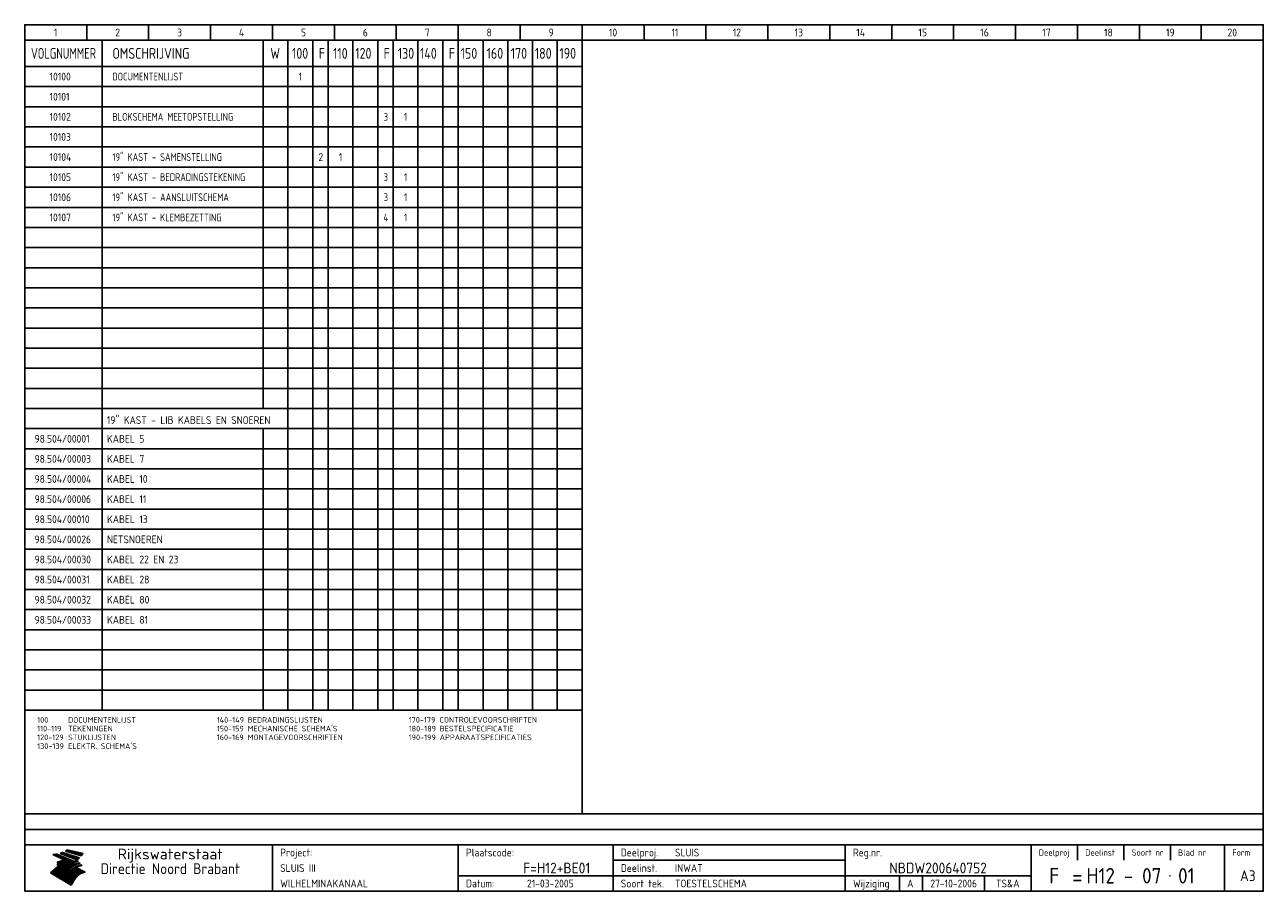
# Model space of a CAD drawing. Extents: x 10 to 410, y 10 to 290.
import ezdxf
from ezdxf.enums import TextEntityAlignment as Align

# ---------------------------------------------------------------- set-up
doc = ezdxf.new("R2010")
doc.units = 0
doc.header["$LTSCALE"] = 15
doc.header["$MEASUREMENT"] = 0
for name, color, linetype in [('0-25', 7, 'CONTINUOUS'), ('0-35', 2, 'CONTINUOUS'), ('0-50', 3, 'CONTINUOUS'), ('B-25', 7, 'CONTINUOUS'), ('B-35', 2, 'CONTINUOUS'), ('S-25', 7, 'CONTINUOUS')]:
    doc.layers.add(name, color=color, linetype=linetype)
doc.styles.add('ISO', font='iso.shx')

# ---------------------------------------------------------------- blocks, each defined once
blk = doc.blocks.new('KADERA3')
at = {"layer": '0-25'}
for p, q in [((30, 285), (30, 290)), ((50, 285), (50, 290)), ((70, 285), (70, 290)), ((90, 285), (90, 290)), ((110, 285), (110, 290)), ((130, 285), (130, 290)), ((150, 285), (150, 290)), ((170, 285), (170, 290)), ((190, 285), (190, 290)), ((210, 285), (210, 290)), ((230, 285), (230, 290)), ((250, 285), (250, 290)), ((270, 285), (270, 290)), ((290, 285), (290, 290)), ((310, 285), (310, 290)), ((330, 285), (330, 290)), ((350, 285), (350, 290)), ((370, 285), (370, 290)), ((390, 285), (390, 290)), ((10, 285), (410, 285)), ((410, 35), (10, 35)), ((410, 30), (10, 30)), ((350, 25), (350, 20)), ((365, 25), (365, 20)), ((380, 25), (380, 20)), ((200, 20), (275, 20)), ((150, 15), (335, 15)), ((292.5, 15), (292.5, 10)), ((300, 15), (300, 10)), ((320, 15), (320, 10))]:
    blk.add_line(p, q, dxfattribs=at)
at = {"layer": '0-25', "color": 7}
for p, q in [((19.1, 21.89), (25.12, 19)), ((19.1, 21.89), (25.12, 19)), ((19.17, 21.86), (20.7, 21.86)), ((19.29, 21.8), (20.83, 21.8)), ((19.4, 21.75), (20.96, 21.75)), ((19.52, 21.69), (21.09, 21.69)), ((19.64, 21.63), (21.22, 21.63)), ((19.74, 21.92), (20.56, 21.92)), ((19.75, 21.58), (21.36, 21.58)), ((19.87, 21.52), (21.49, 21.52)), ((19.99, 21.47), (21.62, 21.47)), ((20.11, 21.41), (21.75, 21.41)), ((20.22, 21.35), (21.88, 21.35)), ((20.25, 21.97), (20.43, 21.97)), ((20.34, 21.3), (22.02, 21.3)), ((20.38, 21.99), (26.02, 19.59)), ((20.38, 21.99), (26.02, 19.59)), ((20.46, 21.24), (22.15, 21.24)), ((20.57, 21.18), (22.28, 21.18)), ((20.69, 21.13), (22.41, 21.13)), ((20.81, 21.07), (22.55, 21.07)), ((20.92, 21.02), (22.68, 21.02)), ((21.04, 20.96), (22.81, 20.96)), ((21.16, 20.9), (22.94, 20.9)), ((21.27, 20.85), (23.07, 20.85)), ((21.39, 20.79), (23.21, 20.79)), ((21.47, 22.25), (26.83, 20.19)), ((21.47, 22.25), (26.83, 20.19)), ((21.49, 22.25), (23.07, 22.25)), ((21.51, 20.73), (23.34, 20.73)), ((21.6, 22.2), (23.25, 22.2)), ((21.63, 20.68), (23.47, 20.68)), ((21.65, 22.31), (22.89, 22.31)), ((21.74, 20.62), (23.6, 20.62)), ((21.75, 22.14), (23.42, 22.14)), ((21.8, 22.37), (22.71, 22.37)), ((21.86, 20.57), (23.73, 20.57)), ((21.9, 22.08), (23.6, 22.08)), ((21.94, 22.42), (22.53, 22.42)), ((21.98, 20.51), (23.87, 20.51)), ((22.04, 22.03), (23.78, 22.03)), ((22.06, 22.48), (22.36, 22.48)), ((22.09, 20.45), (24, 20.45)), ((22.18, 22.53), (27.65, 20.8)), ((22.18, 22.53), (27.65, 20.8)), ((22.19, 21.97), (23.96, 21.97)), ((22.21, 20.4), (24.13, 20.4)), ((22.33, 20.34), (24.26, 20.34)), ((22.34, 21.92), (24.13, 21.92)), ((22.37, 20), (23.08, 20)), ((22.44, 20.28), (24.4, 20.28)), ((22.48, 21.86), (24.31, 21.86)), ((22.49, 20.06), (23.04, 20.06)), ((22.56, 20.23), (24.53, 20.23)), ((22.61, 20.12), (22.93, 20.12)), ((22.63, 21.8), (24.49, 21.8)), ((22.68, 20.17), (24.66, 20.17)), ((22.71, 20.17), (22.82, 20.17)), ((23.11, 20.02), (22.77, 20.2)), ((23.11, 20.02), (22.77, 20.2)), ((22.78, 21.75), (24.67, 21.75)), ((22.79, 20.12), (24.79, 20.12)), ((22.91, 20.06), (24.92, 20.06)), ((22.92, 21.69), (24.85, 21.69)), ((23.03, 20), (25.06, 20)), ((23.07, 21.63), (25.02, 21.63)), ((23.14, 22.99), (28.22, 21.46)), ((23.14, 22.99), (28.22, 21.46)), ((23.15, 22.98), (25.33, 22.98)), ((23.22, 21.58), (25.2, 21.58)), ((23.23, 23.04), (25.09, 23.04)), ((23.32, 23.1), (24.84, 23.1)), ((23.34, 22.93), (25.57, 22.93)), ((23.36, 21.52), (25.38, 21.52)), ((23.4, 23.15), (24.6, 23.15)), ((23.49, 23.21), (24.36, 23.21)), ((23.51, 21.47), (25.56, 21.47)), ((23.52, 22.87), (25.81, 22.87)), ((23.57, 23.27), (24.12, 23.27)), ((23.64, 23.32), (23.87, 23.32)), ((23.66, 21.41), (25.74, 21.41)), ((23.7, 23.36), (28.82, 22.17)), ((23.7, 23.36), (28.82, 22.17)), ((23.71, 22.82), (26.06, 22.82)), ((23.8, 21.35), (25.91, 21.35)), ((23.9, 22.76), (26.3, 22.76)), ((23.95, 21.3), (26.09, 21.3)), ((24.09, 22.7), (26.54, 22.7)), ((24.09, 21.24), (26.27, 21.24)), ((24.24, 21.18), (26.45, 21.18)), ((24.27, 22.65), (26.78, 22.65)), ((24.39, 21.13), (26.62, 21.13)), ((24.46, 22.59), (27.03, 22.59)), ((24.53, 21.07), (26.8, 21.07)), ((24.65, 22.53), (27.27, 22.53)), ((24.68, 21.02), (26.98, 21.02)), ((24.83, 20.96), (27.16, 20.96)), ((24.84, 22.48), (27.51, 22.48)), ((24.97, 20.9), (27.34, 20.9)), ((25.02, 22.42), (27.75, 22.42)), ((25.12, 20.85), (27.51, 20.85)), ((25.21, 22.37), (28, 22.37)), ((25.27, 20.79), (27.63, 20.79)), ((25.4, 22.31), (28.24, 22.31)), ((25.41, 20.73), (27.57, 20.73)), ((25.56, 20.68), (27.51, 20.68)), ((25.58, 22.25), (28.48, 22.25)), ((25.71, 20.62), (27.44, 20.62)), ((25.77, 22.2), (28.72, 22.2)), ((25.85, 20.57), (27.37, 20.57)), ((25.96, 22.14), (28.79, 22.14)), ((26, 20.51), (27.29, 20.51)), ((26.15, 22.08), (28.75, 22.08)), ((26.15, 20.45), (27.22, 20.45)), ((26.29, 20.4), (27.14, 20.4)), ((26.33, 22.03), (28.71, 22.03)), ((26.44, 20.34), (27.06, 20.34)), ((26.52, 21.97), (28.66, 21.97)), ((26.59, 20.28), (26.97, 20.28)), ((26.71, 21.92), (28.62, 21.92)), ((26.73, 20.23), (26.89, 20.23)), ((26.9, 21.86), (28.57, 21.86)), ((27.08, 21.8), (28.52, 21.8)), ((27.27, 21.75), (28.48, 21.75)), ((27.46, 21.69), (28.43, 21.69)), ((27.65, 21.63), (28.38, 21.63)), ((27.83, 21.58), (28.33, 21.58)), ((28.02, 21.52), (28.28, 21.52)), ((28.21, 21.47), (28.22, 21.47)), ((20.58, 17.88), (18.3, 16)), ((20.58, 17.88), (18.3, 16)), ((24.94, 11.97), (18.3, 16)), ((24.94, 11.97), (18.3, 16)), ((18.31, 16.01), (20.96, 16.01)), ((18.38, 16.07), (21.46, 16.07)), ((18.45, 16.12), (21.88, 16.12)), ((18.52, 16.18), (22.15, 16.18)), ((18.59, 16.23), (22.38, 16.23)), ((18.65, 16.29), (22.58, 16.29)), ((18.72, 16.35), (22.75, 16.35)), ((18.79, 16.4), (22.91, 16.4)), ((18.86, 16.46), (20.6, 16.46)), ((18.93, 16.52), (20.6, 16.52)), ((18.99, 16.57), (20.6, 16.57)), ((19.06, 16.63), (20.6, 16.63)), ((19.13, 16.68), (20.6, 16.68)), ((19.2, 16.74), (20.6, 16.74)), ((19.27, 16.8), (20.6, 16.8)), ((19.33, 16.85), (21.07, 16.85)), ((19.4, 16.91), (21.55, 16.91)), ((19.47, 16.97), (21.88, 16.97)), ((19.54, 17.02), (22.13, 17.02)), ((19.61, 17.08), (22.34, 17.08)), ((19.67, 17.13), (20.6, 17.13)), ((19.74, 17.19), (20.6, 17.19)), ((19.81, 17.25), (20.6, 17.25)), ((19.88, 17.3), (20.6, 17.3)), ((19.95, 17.36), (20.6, 17.36)), ((20.01, 17.42), (20.6, 17.42)), ((20.08, 17.47), (20.93, 17.47)), ((20.15, 17.53), (21.26, 17.53)), ((20.22, 17.58), (21.51, 17.58)), ((20.29, 17.64), (21.72, 17.64)), ((20.35, 17.7), (21.9, 17.7)), ((20.42, 17.75), (22.07, 17.75)), ((20.49, 17.81), (22.22, 17.81)), ((20.56, 17.87), (22.36, 17.87)), ((20.6, 19.11), (20.58, 19.51)), ((20.6, 19.11), (20.58, 19.51)), ((20.58, 19.5), (22.09, 19.5)), ((20.58, 19.44), (21.95, 19.44)), ((20.59, 19.38), (21.79, 19.38)), ((20.59, 19.33), (21.62, 19.33)), ((20.59, 19.27), (21.42, 19.27)), ((20.6, 19.22), (21.2, 19.22)), ((20.6, 19.16), (20.93, 19.16)), ((20.6, 19.11), (20.69, 19.12)), ((20.6, 19.11), (20.69, 19.12)), ((20.6, 18.79), (20.77, 18.81)), ((20.6, 18.79), (20.77, 18.81)), ((20.6, 18.29), (20.6, 18.79)), ((20.6, 18.29), (20.6, 18.79)), ((20.6, 18.77), (22.46, 18.77)), ((20.6, 18.71), (22.33, 18.71)), ((20.6, 18.65), (22.19, 18.65)), ((20.6, 18.6), (22.04, 18.6)), ((20.6, 18.54), (21.87, 18.54)), ((20.6, 18.48), (21.68, 18.48)), ((20.6, 18.43), (21.46, 18.43)), ((20.6, 18.37), (21.21, 18.37)), ((20.6, 18.32), (20.87, 18.32)), ((20.6, 18.29), (20.88, 18.32)), ((20.6, 18.29), (20.88, 18.32)), ((20.6, 17.88), (20.86, 17.91)), ((20.6, 17.88), (20.86, 17.91)), ((20.6, 17.43), (20.97, 17.48)), ((20.6, 17.43), (20.97, 17.48)), ((20.6, 17.43), (20.6, 17.09)), ((20.6, 17.43), (20.6, 17.09)), ((20.6, 17.09), (21.26, 17.16)), ((20.6, 17.09), (21.26, 17.16)), ((20.6, 16.8), (21.37, 16.89)), ((20.6, 16.8), (21.37, 16.89)), ((20.6, 16.8), (20.6, 16.45)), ((20.6, 16.8), (20.6, 16.45)), ((20.6, 16.45), (21.56, 16.56)), ((20.6, 16.45), (21.56, 16.56)), ((20.6, 15.97), (21.67, 16.09)), ((20.6, 15.97), (21.67, 16.09)), ((20.7, 16.46), (23.06, 16.46)), ((20.9, 19.55), (22.23, 19.55)), ((20.9, 18.82), (22.59, 18.82)), ((20.98, 17.92), (22.5, 17.92)), ((21.02, 17.13), (22.53, 17.13)), ((21.19, 19.61), (22.35, 19.61)), ((21.2, 16.52), (23.2, 16.52)), ((21.32, 18.88), (22.71, 18.88)), ((21.32, 17.98), (22.62, 17.98)), ((21.42, 19.67), (22.47, 19.67)), ((21.47, 17.19), (22.7, 17.19)), ((21.59, 18.03), (22.74, 18.03)), ((21.61, 18.93), (22.82, 18.93)), ((21.62, 19.72), (22.59, 19.72)), ((21.72, 16.57), (23.32, 16.57)), ((21.77, 17.25), (22.85, 17.25)), ((21.8, 19.78), (22.69, 19.78)), ((21.8, 18.09), (22.85, 18.09)), ((21.84, 18.99), (22.92, 18.99)), ((21.96, 19.83), (22.79, 19.83)), ((21.99, 18.15), (22.95, 18.15)), ((22.01, 17.3), (22.99, 17.3)), ((22.03, 19.05), (23.03, 19.05)), ((22.1, 16.63), (23.44, 16.63)), ((22.11, 19.89), (22.89, 19.89)), ((22.16, 18.2), (23.05, 18.2)), ((22.21, 19.1), (23.12, 19.1)), ((22.21, 17.36), (23.12, 17.36)), ((22.24, 19.95), (22.99, 19.95)), ((22.31, 18.26), (23.15, 18.26)), ((22.36, 19.16), (23.22, 19.16)), ((22.38, 16.68), (23.56, 16.68)), ((22.39, 17.42), (23.24, 17.42)), ((22.45, 18.32), (23.24, 18.32)), ((22.51, 19.22), (23.3, 19.22)), ((22.56, 17.47), (23.36, 17.47)), ((22.59, 18.37), (23.33, 18.37)), ((22.6, 16.74), (23.66, 16.74)), ((22.64, 19.27), (23.39, 19.27)), ((22.71, 18.43), (23.42, 18.43)), ((22.71, 17.53), (23.47, 17.53)), ((22.77, 19.33), (23.47, 19.33)), ((22.79, 16.8), (23.77, 16.8)), ((22.83, 18.48), (23.5, 18.48)), ((22.84, 17.58), (23.57, 17.58)), ((22.89, 19.38), (23.55, 19.38)), ((22.94, 18.54), (23.58, 18.54)), ((22.96, 16.85), (23.86, 16.85)), ((22.97, 17.64), (23.67, 17.64)), ((23, 19.44), (23.63, 19.44)), ((23.04, 18.6), (23.66, 18.6)), ((23.1, 19.5), (23.72, 19.5)), ((23.1, 17.7), (23.77, 17.7)), ((23.12, 16.91), (23.96, 16.91)), ((23.14, 18.65), (23.74, 18.65)), ((23.15, 19.95), (25.19, 19.95)), ((23.21, 19.55), (23.8, 19.55)), ((23.21, 17.75), (23.86, 17.75)), ((23.21, 16.01), (28.9, 16.01)), ((23.24, 18.71), (23.82, 18.71)), ((23.26, 19.89), (25.32, 19.89)), ((23.26, 16.97), (24.05, 16.97)), ((23.3, 19.61), (23.88, 19.61)), ((23.32, 17.81), (23.95, 17.81)), ((23.33, 18.77), (23.91, 18.77)), ((23.37, 16.07), (29.08, 16.07)), ((23.38, 19.83), (25.45, 19.83)), ((23.39, 19.67), (23.81, 19.67)), ((23.39, 17.02), (24.14, 17.02)), ((23.42, 18.82), (23.99, 18.82)), ((23.42, 17.87), (24.03, 17.87)), ((23.45, 19.7), (23.58, 19.79)), ((23.45, 19.7), (23.58, 19.79)), ((23.48, 19.72), (23.7, 19.72)), ((23.5, 19.78), (25.58, 19.78)), ((23.51, 18.88), (24.07, 18.88)), ((23.51, 16.12), (29.27, 16.12)), ((23.52, 17.92), (24.11, 17.92)), ((23.52, 17.08), (24.22, 17.08)), ((23.54, 18.9), (24.3, 19.42)), ((23.54, 18.9), (24.3, 19.42)), ((23.56, 19.78), (23.59, 19.78)), ((23.56, 19.39), (23.9, 19.62)), ((23.56, 19.39), (23.9, 19.62)), ((23.58, 19.79), (23.9, 19.62)), ((23.58, 19.79), (23.9, 19.62)), ((23.59, 18.93), (24.15, 18.93)), ((23.61, 19.72), (25.72, 19.72)), ((23.62, 17.98), (24.2, 17.98)), ((23.63, 17.13), (24.3, 17.13)), ((23.65, 18.59), (24.62, 19.25)), ((23.65, 18.59), (24.62, 19.25)), ((29.41, 16.17), (23.65, 16.17)), ((23.67, 18.99), (24.23, 18.99)), ((23.71, 18.03), (24.28, 18.03)), ((23.73, 19.67), (25.85, 19.67)), ((23.75, 19.05), (24.32, 19.05)), ((23.75, 17.19), (24.38, 17.19)), ((23.77, 16.23), (29.47, 16.23)), ((23.79, 18.09), (24.36, 18.09)), ((23.83, 19.1), (24.4, 19.1)), ((23.85, 19.61), (25.98, 19.61)), ((23.85, 17.25), (24.46, 17.25)), ((23.88, 18.15), (24.44, 18.15)), ((23.89, 16.29), (29.36, 16.29)), ((23.92, 19.16), (24.48, 19.16)), ((23.94, 18.19), (25.23, 19.07)), ((23.94, 18.19), (25.23, 19.07)), ((23.95, 17.3), (24.55, 17.3)), ((23.96, 19.55), (25.96, 19.55)), ((23.96, 18.2), (24.53, 18.2)), ((24, 19.22), (24.56, 19.22)), ((24, 16.35), (29.24, 16.35)), ((24.04, 18.26), (24.61, 18.26)), ((24.05, 17.36), (24.63, 17.36)), ((24.06, 17.88), (25.34, 18.76)), ((24.06, 17.88), (25.34, 18.76)), ((24.08, 19.5), (25.88, 19.5)), ((24.08, 19.27), (24.58, 19.27)), ((24.11, 16.4), (29.13, 16.4)), ((24.13, 18.32), (24.69, 18.32)), ((24.14, 17.42), (24.71, 17.42)), ((24.16, 19.33), (24.47, 19.33)), ((24.2, 19.44), (25.79, 19.44)), ((24.21, 18.37), (24.77, 18.37)), ((24.21, 16.46), (29.02, 16.46)), ((24.23, 17.47), (24.79, 17.47)), ((24.24, 17.48), (25.52, 18.36)), ((24.24, 17.48), (25.52, 18.36)), ((24.25, 19.38), (24.36, 19.38)), ((24.29, 18.43), (24.85, 18.43)), ((24.3, 19.42), (24.62, 19.25)), ((24.3, 19.42), (24.62, 19.25)), ((24.31, 19.38), (25.71, 19.38)), ((24.31, 17.53), (24.87, 17.53)), ((24.31, 16.52), (28.91, 16.52)), ((24.35, 17.17), (25.64, 18.05)), ((24.35, 17.17), (25.64, 18.05)), ((24.37, 18.48), (24.94, 18.48)), ((24.39, 17.58), (24.96, 17.58)), ((24.4, 16.57), (28.79, 16.57)), ((24.43, 19.33), (25.62, 19.33)), ((24.45, 18.54), (25.02, 18.54)), ((24.47, 17.64), (25.04, 17.64)), ((24.49, 16.63), (28.68, 16.63)), ((24.54, 18.6), (25.1, 18.6)), ((24.55, 19.27), (25.54, 19.27)), ((24.56, 17.7), (25.12, 17.7)), ((24.57, 16.68), (28.57, 16.68)), ((24.62, 18.65), (25.18, 18.65)), ((24.63, 16.72), (25.91, 17.6)), ((24.63, 16.72), (25.91, 17.6)), ((24.64, 17.75), (25.2, 17.75)), ((24.66, 16.74), (28.45, 16.74)), ((24.67, 19.22), (25.45, 19.22)), ((24.7, 18.71), (25.27, 18.71)), ((24.72, 17.81), (25.29, 17.81)), ((24.74, 16.8), (28.34, 16.8)), ((24.78, 19.16), (25.37, 19.16)), ((24.78, 18.77), (25.34, 18.77)), ((24.8, 17.87), (25.37, 17.87)), ((24.82, 16.85), (28.23, 16.85)), ((24.87, 18.82), (25.4, 18.82)), ((24.89, 17.92), (25.45, 17.92)), ((24.9, 19.1), (25.28, 19.1)), ((24.9, 16.91), (28.11, 16.91)), ((24.95, 18.88), (25.45, 18.88)), ((24.97, 17.98), (25.53, 17.98)), ((24.99, 16.97), (28, 16.97)), ((25.02, 19.05), (25.2, 19.05)), ((25.03, 18.93), (25.51, 18.93)), ((25.05, 18.03), (25.61, 18.03)), ((25.07, 17.02), (27.89, 17.02)), ((25.11, 18.99), (25.57, 18.99)), ((26.02, 19.59), (25.12, 19)), ((26.02, 19.59), (25.12, 19)), ((25.13, 18.09), (25.68, 18.09)), ((25.15, 17.08), (27.77, 17.08)), ((25.19, 19.05), (25.63, 19.05)), ((25.21, 18.15), (25.75, 18.15)), ((25.23, 17.13), (27.66, 17.13)), ((25.26, 19.1), (25.7, 19.1)), ((25.3, 18.2), (25.82, 18.2)), ((25.31, 17.19), (27.55, 17.19)), ((25.33, 19.16), (25.77, 19.16)), ((25.38, 18.26), (25.89, 18.26)), ((25.39, 19.22), (25.85, 19.22)), ((25.4, 17.25), (27.43, 17.25)), ((25.46, 18.32), (25.97, 18.32)), ((25.47, 19.27), (25.93, 19.27)), ((25.48, 17.3), (27.32, 17.3)), ((25.54, 19.33), (26.03, 19.33)), ((25.54, 18.37), (26.06, 18.37)), ((25.56, 17.36), (27.21, 17.36)), ((25.62, 18.43), (26.14, 18.43)), ((25.63, 19.38), (26.13, 19.38)), ((25.64, 17.42), (27.1, 17.42)), ((25.7, 18.48), (26.24, 18.48)), ((25.72, 19.44), (26.24, 19.44)), ((25.73, 17.47), (26.98, 17.47)), ((25.79, 18.54), (26.34, 18.54)), ((25.81, 17.53), (26.87, 17.53)), ((25.82, 19.5), (26.36, 19.5)), ((25.89, 18.6), (26.46, 18.6)), ((25.89, 17.58), (26.76, 17.58)), ((25.93, 19.55), (26.53, 19.55)), ((25.96, 17.64), (26.64, 17.64)), ((25.99, 18.65), (26.58, 18.65)), ((26.04, 17.7), (26.59, 17.7)), ((26.06, 19.61), (26.85, 19.61)), ((26.1, 18.71), (26.72, 18.71)), ((26.12, 17.75), (26.67, 17.75)), ((26.2, 17.81), (26.76, 17.81)), ((26.21, 19.67), (27.23, 19.67)), ((26.23, 18.77), (26.89, 18.77)), ((26.29, 17.87), (26.86, 17.87)), ((26.37, 18.82), (27.09, 18.82)), ((26.39, 17.92), (26.97, 17.92)), ((26.44, 19.72), (27.18, 19.72)), ((26.49, 17.98), (27.09, 17.98)), ((26.53, 18.88), (27.34, 18.88)), ((26.56, 17.68), (29.54, 16.2)), ((26.56, 17.68), (29.54, 16.2)), ((26.6, 18.03), (27.22, 18.03)), ((26.72, 18.09), (27.38, 18.09)), ((26.73, 18.93), (27.66, 18.93)), ((26.85, 18.15), (27.56, 18.15)), ((26.99, 18.99), (27.9, 18.99)), ((27, 18.2), (27.8, 18.2)), ((27.13, 19.78), (27.25, 19.64)), ((27.13, 19.78), (27.25, 19.64)), ((27.18, 18.26), (28.13, 18.26)), ((27.26, 19.05), (27.84, 19.05)), ((27.39, 18.32), (28.47, 18.32)), ((27.7, 18.37), (28.49, 18.37)), ((27.78, 19.1), (27.93, 18.96)), ((27.78, 19.1), (27.93, 18.96)), ((28, 18.43), (28.44, 18.43)), ((28.29, 15.83), (29.54, 16.2)), ((28.29, 15.83), (29.54, 16.2)), ((28.39, 18.48), (28.54, 18.32)), ((28.39, 18.48), (28.54, 18.32)), ((29.54, 16.2), (29.45, 16.17)), ((29.54, 16.2), (29.45, 16.17)), ((29.46, 16.18), (29.47, 16.18)), ((18.38, 15.95), (20.6, 15.95)), ((18.47, 15.9), (20.6, 15.9)), ((18.57, 15.84), (20.6, 15.84)), ((18.66, 15.78), (20.6, 15.78)), ((18.75, 15.73), (20.6, 15.73)), ((18.85, 15.67), (20.6, 15.67)), ((18.94, 15.62), (20.6, 15.62)), ((19.03, 15.56), (27.83, 15.56)), ((19.12, 15.5), (27.75, 15.5)), ((19.22, 15.45), (27.66, 15.45)), ((19.31, 15.39), (27.58, 15.39)), ((19.4, 15.33), (27.5, 15.33)), ((19.49, 15.28), (27.43, 15.28)), ((19.59, 15.22), (27.36, 15.22)), ((19.68, 15.17), (27.29, 15.17)), ((19.77, 15.11), (27.22, 15.11)), ((19.86, 15.05), (27.15, 15.05)), ((19.96, 15), (27.09, 15)), ((20.05, 14.94), (27.02, 14.94)), ((20.14, 14.88), (26.96, 14.88)), ((20.24, 14.83), (26.9, 14.83)), ((20.33, 14.77), (26.84, 14.77)), ((20.42, 14.72), (26.79, 14.72)), ((20.51, 14.66), (26.73, 14.66)), ((20.6, 15.97), (20.6, 15.58)), ((20.6, 15.97), (20.6, 15.58)), ((20.6, 15.58), (21.95, 15.73)), ((20.6, 15.58), (21.95, 15.73)), ((20.61, 14.6), (26.68, 14.6)), ((20.7, 14.55), (26.62, 14.55)), ((20.79, 14.49), (26.57, 14.49)), ((20.88, 14.43), (26.52, 14.43)), ((20.94, 15.62), (27.92, 15.62)), ((20.98, 14.38), (26.47, 14.38)), ((21.07, 14.32), (26.42, 14.32)), ((21.16, 14.27), (26.38, 14.27)), ((21.25, 14.21), (26.33, 14.21)), ((21.35, 14.15), (26.29, 14.15)), ((21.44, 14.1), (26.24, 14.1)), ((21.45, 15.67), (28.01, 15.67)), ((21.53, 14.04), (26.2, 14.04)), ((21.63, 13.98), (26.16, 13.98)), ((21.72, 13.93), (26.12, 13.93)), ((21.81, 13.87), (26.08, 13.87)), ((21.9, 13.82), (26.04, 13.82)), ((21.96, 15.73), (28.11, 15.73)), ((22, 13.76), (26, 13.76)), ((22.09, 13.7), (25.96, 13.7)), ((22.18, 13.65), (25.93, 13.65)), ((22.27, 13.59), (25.89, 13.59)), ((22.34, 15.78), (28.21, 15.78)), ((22.37, 13.53), (25.86, 13.53)), ((22.46, 13.48), (25.82, 13.48)), ((22.55, 13.42), (25.79, 13.42)), ((22.62, 15.84), (28.33, 15.84)), ((22.65, 13.37), (25.76, 13.37)), ((22.74, 13.31), (25.73, 13.31)), ((22.83, 13.25), (25.69, 13.25)), ((22.84, 15.9), (28.52, 15.9)), ((22.92, 13.2), (25.66, 13.2)), ((23.02, 13.14), (25.63, 13.14)), ((23.04, 15.95), (28.71, 15.95)), ((23.11, 13.08), (25.59, 13.08)), ((23.2, 13.03), (25.56, 13.03)), ((23.29, 12.97), (25.53, 12.97)), ((23.39, 12.92), (25.5, 12.92)), ((23.48, 12.86), (25.46, 12.86)), ((23.57, 12.8), (25.43, 12.8)), ((23.66, 12.75), (25.4, 12.75)), ((23.76, 12.69), (25.36, 12.69)), ((23.85, 12.63), (25.33, 12.63)), ((23.94, 12.58), (25.3, 12.58)), ((24.04, 12.52), (25.26, 12.52)), ((24.13, 12.47), (25.23, 12.47)), ((24.22, 12.41), (25.2, 12.41)), ((24.31, 12.35), (25.17, 12.35)), ((24.41, 12.3), (25.13, 12.3)), ((24.5, 12.24), (25.1, 12.24)), ((24.59, 12.18), (25.07, 12.18)), ((24.68, 12.13), (25.03, 12.13)), ((24.78, 12.07), (25, 12.07)), ((24.87, 12.02), (24.97, 12.02)), ((24.94, 11.97), (25.81, 13.45)), ((24.94, 11.97), (25.81, 13.45))]:
    blk.add_line(p, q, dxfattribs=at)
for centre, radius, start, end in [((19.15, 29.7), 7.8, 269.6055, 279.0886), ((19.15, 29.7), 7.8, 269.6055, 279.0886), ((19.93, 25.38), 5.91, 276.3402, 298.7463), ((19.93, 25.38), 5.91, 276.3402, 298.7463), ((19.84, 25.09), 6.03, 278.129, 302.868), ((19.84, 25.09), 6.03, 278.129, 302.868), ((19.84, 27.26), 5.27, 288.0217, 296.3084), ((19.84, 27.26), 5.27, 288.0217, 296.3084), ((20.49, 27.56), 5.28, 300.0654, 307.393), ((20.49, 27.56), 5.28, 300.0654, 307.393), ((24.11, 24.7), 5.26, 301.1147, 312.2814), ((24.11, 24.7), 5.26, 301.1147, 312.2814), ((21.95, 27.32), 8.59, 316.9248, 323.1399), ((21.95, 27.32), 8.59, 316.9248, 323.1399), ((20.21, 23.78), 5.91, 273.6149, 304.3803), ((20.21, 23.78), 5.91, 273.6149, 304.3803), ((20.35, 24.56), 5.76, 274.164, 302.5474), ((20.35, 24.56), 5.76, 274.164, 302.5474), ((20.05, 24.28), 6.02, 277.9472, 305.7139), ((20.05, 24.28), 6.02, 277.9472, 305.7139), ((20.04, 23.49), 6.09, 278.8115, 306.4242), ((20.04, 23.49), 6.09, 278.8115, 306.4242), ((20.53, 23.07), 5.96, 277.0519, 304.973), ((20.53, 23.07), 5.96, 277.0519, 304.973), ((20.72, 22.76), 5.91, 276.3402, 304.3803), ((20.72, 22.76), 5.91, 276.3402, 304.3803), ((21.06, 22.34), 5.81, 274.9043, 303.1745), ((21.06, 22.34), 5.81, 274.9043, 303.1745), ((20.82, 22.06), 6.04, 278.1111, 305.8489), ((20.82, 22.06), 6.04, 278.1111, 305.8489), ((21.3, 21.6), 5.91, 276.3402, 304.3803), ((21.3, 21.6), 5.91, 276.3402, 304.3803), ((27.05, 17.17), 2.63, 107.4286, 133.7799), ((27.05, 17.17), 2.63, 107.4286, 133.7799), ((27.45, 16.91), 2.81, 110.4143, 138.7411), ((27.45, 16.91), 2.81, 110.4143, 138.7411), ((27.57, 15.64), 3.4, 98.1566, 126.9045), ((27.57, 15.64), 3.4, 98.1566, 126.9045), ((27.91, 15.54), 3.39, 100.5835, 132.088), ((27.91, 15.54), 3.39, 100.5835, 132.088), ((28.21, 14.74), 3.67, 95.7581, 128.7216), ((28.21, 14.74), 3.67, 95.7581, 128.7216), ((27.01, 16.84), 2.93, 87.7348, 104.8316), ((27.01, 16.84), 2.93, 87.7348, 104.8316), ((27.37, 15.71), 3.93, 91.7838, 103.2817), ((27.37, 15.71), 3.93, 91.7838, 103.2817), ((28.4, 15.05), 3.21, 96.3886, 125.0052), ((28.4, 15.05), 3.21, 96.3886, 125.0052), ((27.82, 16.31), 2.8, 90.634, 105.1984), ((27.82, 16.31), 2.8, 90.634, 105.1984), ((28.19, 15.04), 3.93, 93.8342, 103.2817), ((28.19, 15.04), 3.93, 93.8342, 103.2817), ((28.58, 15.69), 2.8, 93.8141, 105.1984), ((28.58, 15.69), 2.8, 93.8141, 105.1984), ((28.95, 14.41), 3.93, 96.0135, 103.2817), ((28.95, 14.41), 3.93, 96.0135, 103.2817), ((31.24, 10.26), 6.3, 117.9568, 149.6251), ((31.24, 10.26), 6.3, 117.9568, 149.6251)]:
    blk.add_arc(centre, radius, start, end, dxfattribs=at)
at = {"layer": '0-35'}
for p, q in [((90, 25), (90, 10)), ((150, 25), (150, 10)), ((200, 25), (200, 10)), ((275, 25), (275, 10)), ((335, 25), (335, 10)), ((397.5, 25), (397.5, 10))]:
    blk.add_line(p, q, dxfattribs=at)
at = {"layer": '0-50'}
for p, q in [((10, 25), (410, 25)), ((348.75, 15), (351.25, 15)), ((348.75, 13.5), (351.25, 13.5))]:
    blk.add_line(p, q, dxfattribs=at)
blk.add_lwpolyline([(10, 10), (410, 10), (410, 290), (10, 290)], close=True, dxfattribs=at)
at = {"layer": '0-50', "const_width": 0.25}
blk.add_lwpolyline([(379.75, 15, 1), (380, 15, 1)], format="xyb", close=True, dxfattribs=at)
at = {"layer": '0-25', "style": 'ISO'}
for s, height, p in [('Project:', 2.5, (92.5, 22.5)), ('Plaatscode:', 2.5, (152.5, 22.5)), ('Deelproj.', 2.5, (202.5, 22.5)), ('Reg.nr.', 2.5, (277.5, 22.5)), ('Deelproj', 2, (337.5, 22.5)), ('Deelinst', 2, (352.5, 22.5)), ('Soort nr', 2, (367.5, 22.5)), ('Blad nr', 2, (382.5, 22.5)), ('Form', 2, (400, 22.5)), ('Deelinst.', 2.5, (202.5, 17.5)), ('Datum:', 2.5, (152.5, 12.5)), ('Soort tek.', 2.5, (202.5, 12.5)), ('Wijziging', 2.5, (277.5, 12.5))]:
    blk.add_text(s, height=height, dxfattribs=at).set_placement(p, align=Align.MIDDLE_LEFT)
for tag, p in [('STR1', (20, 287.5)), ('STR2', (40, 287.5)), ('STR3', (60, 287.5)), ('STR4', (80, 287.5)), ('STR5', (100, 287.5)), ('STR6', (120, 287.5)), ('STR7', (140, 287.5)), ('STR8', (160, 287.5)), ('STR9', (180, 287.5)), ('STR10', (200, 287.5)), ('STR11', (220, 287.5)), ('STR12', (240, 287.5)), ('STR13', (260, 287.5)), ('STR14', (280, 287.5)), ('STR15', (300, 287.5)), ('STR16', (320, 287.5)), ('STR17', (340, 287.5)), ('STR18', (360, 287.5)), ('STR19', (380, 287.5)), ('STR20', (400, 287.5)), ('W', (180, 12.5)), ('Z', (310, 12.5)), ('Y', (327.5, 12.5))]:
    blk.add_attdef(tag, text='', height=2.5, dxfattribs=at).set_placement(p, align=Align.MIDDLE)
for tag, p in [('N', (220, 22.5)), ('B', (92.5, 17.5)), ('P', (220, 17.5)), ('C', (92.5, 12.5)), ('U', (220, 12.5)), ('REV', (295, 12.5))]:
    blk.add_attdef(tag, text='', height=2.5, dxfattribs=at).set_placement(p, align=Align.MIDDLE_LEFT)
at = {"layer": '0-35', "style": 'ISO', "width": 1.00614}
blk.add_text('Rijkswaterstaat', height=3.5, dxfattribs=at).set_placement((40, 20.28), (74, 20.28), align=Align.FIT)
at = {"layer": '0-35', "color": 2, "style": 'ISO', "width": 0.948867}
blk.add_text('Directie Noord Brabant', height=3.5, dxfattribs=at).set_placement((34.5, 15.53), (79.5, 15.53), align=Align.FIT)
at = {"layer": '0-35', "style": 'ISO'}
for tag, p in [('X', (178.5, 17.5)), ('FORM', (402.5, 15))]:
    blk.add_attdef(tag, text='', height=3.5, dxfattribs=at).set_placement(p, align=Align.MIDDLE_LEFT)
blk.add_attdef('RNR', text='', height=3.5, dxfattribs=at).set_placement((305, 17.5), align=Align.MIDDLE)
at = {"layer": '0-50', "style": 'ISO'}
for tag, p in [('M', (342.5, 15)), ('O', (365, 15))]:
    blk.add_attdef(tag, text='', height=5, dxfattribs=at).set_placement(p, align=Align.MIDDLE)
blk.add_attdef('Q', text='', height=5, dxfattribs=at).set_placement((382.5, 15), align=Align.MIDDLE_LEFT)

msp = doc.modelspace()

# ---------------------------------------------------------------- linework, layer by layer
at = {"layer": '0-25'}
for p, q in [((35, 68.5), (35, 285)), ((87, 166), (87, 285)), ((95, 68.5), (95, 285)), ((103, 68.5), (103, 285)), ((108, 68.5), (108, 285)), ((116, 68.5), (116, 285)), ((124, 68.5), (124, 285)), ((129, 68.5), (129, 285)), ((137, 68.5), (137, 285)), ((145, 68.5), (145, 285)), ((150, 68.5), (150, 285)), ((158, 68.5), (158, 285)), ((166, 68.5), (166, 285)), ((174, 68.5), (174, 285)), ((182, 68.5), (182, 285)), ((190, 35), (190, 285)), ((190.05, 276.5), (10, 276.5)), ((190.05, 270), (10, 270)), ((190.05, 263.5), (10, 263.5)), ((190.05, 257), (10, 257)), ((190.05, 250.5), (10, 250.5)), ((190.05, 244), (10, 244)), ((190.05, 237.5), (10, 237.5)), ((190.05, 231), (10, 231)), ((190.05, 224.5), (10, 224.5)), ((190.05, 218), (10, 218)), ((190.05, 211.5), (10, 211.5)), ((190.05, 205), (10, 205)), ((190.05, 198.5), (10, 198.5)), ((190.05, 192), (10, 192)), ((190.05, 185.5), (10, 185.5)), ((190.05, 179), (10, 179)), ((190.05, 172.5), (10, 172.5)), ((190.05, 166), (10, 166)), ((190.05, 159.5), (10, 159.5)), ((87, 68.5), (87, 159.5)), ((190.05, 153), (10, 153)), ((190.05, 146.5), (10, 146.5)), ((190.05, 140), (10, 140)), ((190.05, 133.5), (10, 133.5)), ((190.05, 127), (10, 127)), ((190.05, 120.5), (10, 120.5)), ((190.05, 114), (10, 114)), ((190.05, 107.5), (10, 107.5)), ((190.05, 101), (10, 101)), ((190.05, 94.5), (10, 94.5)), ((190.05, 88), (10, 88)), ((190.05, 81.5), (10, 81.5)), ((190.05, 75), (10, 75)), ((190.05, 68.5), (10, 68.5))]:
    msp.add_line(p, q, dxfattribs=at)

# ---------------------------------------------------------------- block references
at = {"layer": 'S-25'}
ref = msp.add_blockref('KADERA3', (0, 0), dxfattribs=at)
ref.add_attrib('B', 'SLUIS III', dxfattribs={"layer": '0-25', "height": 2.5, "style": 'ISO'}).set_placement((92.5, 17.5), align=Align.MIDDLE_LEFT)
ref.add_attrib('C', 'WILHELMINAKANAAL', dxfattribs={"layer": '0-25', "height": 2.5, "style": 'ISO'}).set_placement((92.5, 12.5), align=Align.MIDDLE_LEFT)
ref.add_attrib('N', 'SLUIS', dxfattribs={"layer": '0-25', "height": 2.5, "style": 'ISO'}).set_placement((220, 22.5), align=Align.MIDDLE_LEFT)
ref.add_attrib('P', 'INWAT', dxfattribs={"layer": '0-25', "height": 2.5, "style": 'ISO'}).set_placement((220, 17.5), align=Align.MIDDLE_LEFT)
ref.add_attrib('U', 'TOESTELSCHEMA', dxfattribs={"layer": '0-25', "height": 2.5, "style": 'ISO'}).set_placement((220, 12.5), align=Align.MIDDLE_LEFT)
ref.add_attrib('M', 'F', dxfattribs={"layer": '0-50', "height": 5, "style": 'ISO'}).set_placement((342.5, 15), align=Align.MIDDLE)
ref.add_attrib('O', 'H12 - 07', dxfattribs={"layer": '0-50', "height": 5, "style": 'ISO'}).set_placement((365, 15), align=Align.MIDDLE)
ref.add_attrib('Q', '01', dxfattribs={"layer": '0-50', "height": 5, "style": 'ISO'}).set_placement((382.5, 15), align=Align.MIDDLE_LEFT)
ref.add_attrib('X', 'F=H12+BE01', dxfattribs={"layer": '0-35', "height": 3.5, "style": 'ISO'}).set_placement((171, 17.5), align=Align.MIDDLE_LEFT)
ref.add_attrib('RNR', 'NBDW200640752', dxfattribs={"layer": '0-35', "height": 3.5, "style": 'ISO'}).set_placement((305, 17.5), align=Align.MIDDLE)
ref.add_attrib('W', '21-03-2005', dxfattribs={"layer": '0-25', "height": 2.5, "style": 'ISO'}).set_placement((179.75, 12.5), align=Align.MIDDLE)
ref.add_attrib('FORM', 'A3', dxfattribs={"layer": '0-35', "height": 3.5, "style": 'ISO'}).set_placement((402.5, 15), align=Align.MIDDLE_LEFT)
ref.add_attrib('REV', 'A', dxfattribs={"layer": '0-25', "height": 2.5, "style": 'ISO'}).set_placement((295, 12.5), align=Align.MIDDLE_LEFT)
ref.add_attrib('Z', '27-10-2006', dxfattribs={"layer": '0-25', "height": 2.5, "style": 'ISO'}).set_placement((310, 12.5), align=Align.MIDDLE)
ref.add_attrib('Y', 'TS&A', dxfattribs={"layer": '0-25', "height": 2.5, "style": 'ISO'}).set_placement((327.5, 12.5), align=Align.MIDDLE)
ref.add_attrib('STR1', '1', dxfattribs={"layer": '0-25', "height": 2.5, "style": 'ISO'}).set_placement((20, 287.5), align=Align.MIDDLE)
ref.add_attrib('STR2', '2', dxfattribs={"layer": '0-25', "height": 2.5, "style": 'ISO'}).set_placement((40, 287.5), align=Align.MIDDLE)
ref.add_attrib('STR3', '3', dxfattribs={"layer": '0-25', "height": 2.5, "style": 'ISO'}).set_placement((60, 287.5), align=Align.MIDDLE)
ref.add_attrib('STR4', '4', dxfattribs={"layer": '0-25', "height": 2.5, "style": 'ISO'}).set_placement((80, 287.5), align=Align.MIDDLE)
ref.add_attrib('STR5', '5', dxfattribs={"layer": '0-25', "height": 2.5, "style": 'ISO'}).set_placement((100, 287.5), align=Align.MIDDLE)
ref.add_attrib('STR6', '6', dxfattribs={"layer": '0-25', "height": 2.5, "style": 'ISO'}).set_placement((120, 287.5), align=Align.MIDDLE)
ref.add_attrib('STR7', '7', dxfattribs={"layer": '0-25', "height": 2.5, "style": 'ISO'}).set_placement((140, 287.5), align=Align.MIDDLE)
ref.add_attrib('STR8', '8', dxfattribs={"layer": '0-25', "height": 2.5, "style": 'ISO'}).set_placement((160, 287.5), align=Align.MIDDLE)
ref.add_attrib('STR9', '9', dxfattribs={"layer": '0-25', "height": 2.5, "style": 'ISO'}).set_placement((180, 287.5), align=Align.MIDDLE)
ref.add_attrib('STR10', '10', dxfattribs={"layer": '0-25', "height": 2.5, "style": 'ISO'}).set_placement((200, 287.5), align=Align.MIDDLE)
ref.add_attrib('STR11', '11', dxfattribs={"layer": '0-25', "height": 2.5, "style": 'ISO'}).set_placement((220, 287.5), align=Align.MIDDLE)
ref.add_attrib('STR12', '12', dxfattribs={"layer": '0-25', "height": 2.5, "style": 'ISO'}).set_placement((240, 287.5), align=Align.MIDDLE)
ref.add_attrib('STR13', '13', dxfattribs={"layer": '0-25', "height": 2.5, "style": 'ISO'}).set_placement((260, 287.5), align=Align.MIDDLE)
ref.add_attrib('STR14', '14', dxfattribs={"layer": '0-25', "height": 2.5, "style": 'ISO'}).set_placement((280, 287.5), align=Align.MIDDLE)
ref.add_attrib('STR15', '15', dxfattribs={"layer": '0-25', "height": 2.5, "style": 'ISO'}).set_placement((300, 287.5), align=Align.MIDDLE)
ref.add_attrib('STR16', '16', dxfattribs={"layer": '0-25', "height": 2.5, "style": 'ISO'}).set_placement((320, 287.5), align=Align.MIDDLE)
ref.add_attrib('STR17', '17', dxfattribs={"layer": '0-25', "height": 2.5, "style": 'ISO'}).set_placement((340, 287.5), align=Align.MIDDLE)
ref.add_attrib('STR18', '18', dxfattribs={"layer": '0-25', "height": 2.5, "style": 'ISO'}).set_placement((360, 287.5), align=Align.MIDDLE)
ref.add_attrib('STR19', '19', dxfattribs={"layer": '0-25', "height": 2.5, "style": 'ISO'}).set_placement((380, 287.5), align=Align.MIDDLE)
ref.add_attrib('STR20', '20', dxfattribs={"layer": '0-25', "height": 2.5, "style": 'ISO'}).set_placement((400, 287.5), align=Align.MIDDLE)

# ---------------------------------------------------------------- texts
at = {"layer": 'B-25', "style": 'ISO'}
for s, height, p in [('10100', 2.5, (18, 272)), ('10101', 2.5, (18, 265.5)), ('10102', 2.5, (18, 259)), ('10103', 2.5, (18, 252.5)), ('10104', 2.5, (18, 246)), ('10105', 2.5, (18, 239.5)), ('10106', 2.5, (18, 233)), ('10107', 2.5, (18, 226.5)), ('19" KAST - LIB KABELS EN SNOEREN', 2.5, (36.5, 161)), ('98.504/00001', 2.5, (13.16, 154.96)), ('KABEL 5', 2.5, (36.57, 154.96)), ('98.504/00003', 2.5, (13.16, 148.46)), ('KABEL 7', 2.5, (36.57, 148.46)), ('98.504/00004', 2.5, (13.16, 141.96)), ('KABEL 10', 2.5, (36.57, 141.96)), ('98.504/00006', 2.5, (13.16, 135.46)), ('KABEL 11', 2.5, (36.57, 135.46)), ('98.504/00010', 2.5, (13.16, 128.96)), ('KABEL 13', 2.5, (36.57, 128.96)), ('98.504/00026', 2.5, (13.16, 122.46)), ('NETSNOEREN', 2.5, (36.57, 122.46)), ('98.504/00030', 2.5, (13.16, 115.96)), ('KABEL 22 EN 23', 2.5, (36.57, 115.96)), ('98.504/00031', 2.5, (13.16, 109.46)), ('KABEL 28', 2.5, (36.57, 109.46)), ('98.504/00032', 2.5, (13.16, 102.96)), ('KABEL 80', 2.5, (36.57, 102.96)), ('98.504/00033', 2.5, (13.16, 96.46)), ('KABEL 81', 2.5, (36.57, 96.46)), ('100', 1.8, (14, 64.47)), ('DOCUMENTENLIJST', 1.8, (24, 64.47)), ('140-149', 1.8, (72, 64.47)), ('BEDRADINGSLIJSTEN', 1.8, (82, 64.47)), ('170-179', 1.8, (134, 64.5)), ('CONTROLEVOORSCHRIFTEN', 1.8, (144, 64.5)), ('110-119', 1.8, (14, 61.66)), ('120-129', 1.8, (14, 58.83)), ('TEKENINGEN', 1.8, (24, 61.66)), ('STUKLIJSTEN', 1.8, (24, 58.83)), ('150-159', 1.8, (72, 61.66)), ('160-169', 1.8, (72, 58.83)), ("MECHANISCHE SCHEMA'S", 1.8, (82, 61.66)), ('MONTAGEVOORSCHRIFTEN', 1.8, (82, 58.83)), ('180-189', 1.8, (134, 61.66)), ('190-199', 1.8, (134, 58.83)), ('APPARAATSPECIFICATIES', 1.8, (144, 58.83)), ('BESTELSPECIFICATIE', 1.8, (144, 61.66)), ('130-139', 1.8, (14, 55.99)), ("ELEKTR. SCHEMA'S", 1.8, (24, 55.99))]:
    msp.add_text(s, height=height, dxfattribs=at).set_placement(p)
at = {"layer": 'B-25', "style": 'ISO', "width": 0.89}
for s, p in [('DOCUMENTENLIJST', (38.31, 272)), ('BLOKSCHEMA MEETOPSTELLING', (38.31, 259)), ('19" KAST - SAMENSTELLING', (38.31, 246)), ('19" KAST - BEDRADINGSTEKENING', (38.31, 239.5)), ('19" KAST - AANSLUITSCHEMA', (38.31, 233)), ('19" KAST - KLEMBEZETTING', (38.31, 226.5))]:
    msp.add_text(s, height=2.5, dxfattribs=at).set_placement(p)
at = {"layer": 'B-25', "style": 'ISO'}
for s, p in [('1', (99, 272)), ('1', (133, 259)), ('2', (105.63, 246)), ('1', (112, 246)), ('1', (133, 239.5)), ('1', (133, 233)), ('1', (133, 226.5))]:
    msp.add_text(s, height=2.5, dxfattribs=at).set_placement(p, align=Align.CENTER)
at = {"layer": 'B-25', "style": 'ISO', "width": 0.9}
for s, p in [('3', (126.63, 259)), ('3', (126.63, 239.5)), ('3', (126.63, 233)), ('4', (126.63, 226.5))]:
    msp.add_text(s, height=2.5, dxfattribs=at).set_placement(p, align=Align.CENTER)
at = {"layer": 'B-35', "style": 'ISO', "width": 0.84}
msp.add_text('VOLGNUMMER', height=3.5, dxfattribs=at).set_placement((12, 279), (33, 279), align=Align.FIT)
at = {"layer": 'B-35', "style": 'ISO', "width": 0.89}
for s, p in [('OMSCHRIJVING', (38.31, 279)), ('W', (89.31, 279)), ('100', (96.31, 279)), ('F', (104.99, 279)), ('110', (109.57, 279)), ('120', (116.74, 279)), ('F', (125.9, 279)), ('130', (130.48, 279)), ('140', (137.65, 279)), ('F', (146.96, 279)), ('150', (150.78, 279)), ('160', (159.17, 279)), ('170', (166.96, 279)), ('180', (174.74, 279)), ('190', (182.68, 279))]:
    msp.add_text(s, height=3.5, dxfattribs=at).set_placement(p)

doc.saveas('drawing.dxf')
